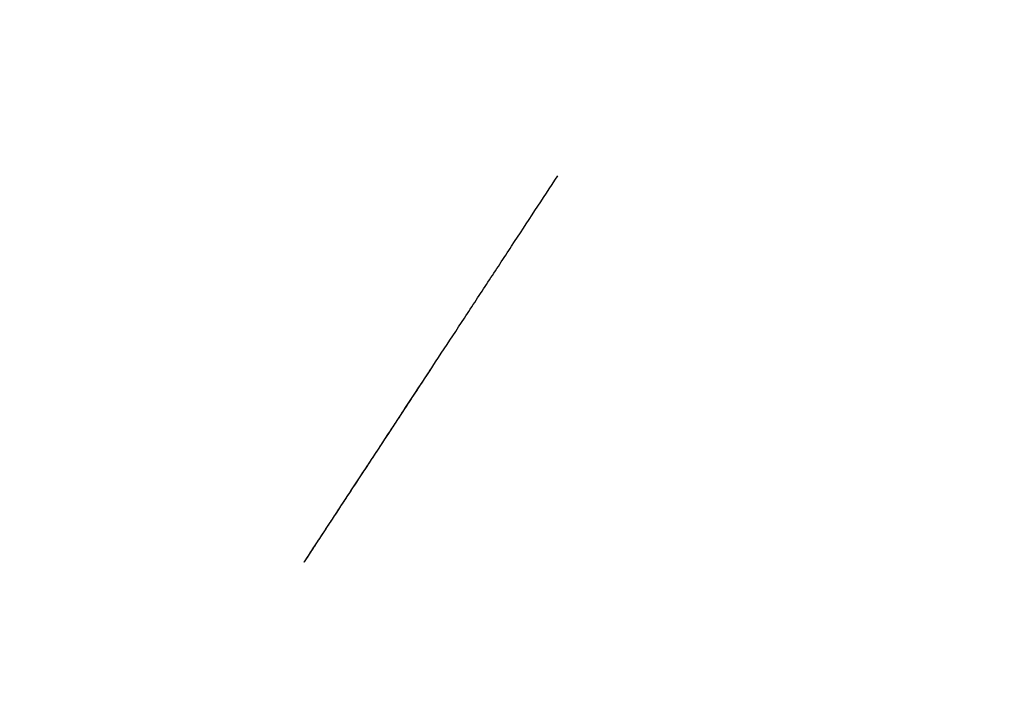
# Model space of a CAD drawing. Header units: millimetres. Extents: x -243.9 to -229.5, y -3.7 to 10.8.
# Tile 239 of 256: x -238.349 to -238.136, y 1.215 to 1.36. Entities that reach past the tile are written whole.
import ezdxf

# ---------------------------------------------------------------- set-up
doc = ezdxf.new("R2010")
doc.units = ezdxf.units.MM
doc.header["$MEASUREMENT"] = 0
doc.layers.add('Default', color=7, linetype='Continuous', true_color=0x000000)

msp = doc.modelspace()

# ---------------------------------------------------------------- linework, layer by layer
at = {"layer": 'Default'}
msp.add_open_spline([(-236.67953, 3.67497, 128.83469), (-236.62844, 3.59219, 129.09692), (-236.51899, 3.42702, 129.63078), (-236.27932, 3.10639, 130.70946), (-235.94459, 2.73163, 132.0618), (-235.49035, 2.33691, 133.68031), (-234.99518, 1.99948, 135.29281), (-234.55155, 1.76933, 136.63781), (-234.22794, 1.63721, 137.57936), (-234.06359, 1.57859, 138.04999), (-233.9678, 1.54672, 138.3209), (-233.89531, 1.52455, 138.53201), (-233.82524, 1.50733, 138.76433), (-233.72767, 1.49258, 139.15809), (-233.65066, 1.50137, 139.63643), (-233.58883, 1.53093, 140.21389), (-233.54634, 1.57095, 140.78101), (-233.51274, 1.629, 141.45987), (-233.47912, 1.74329, 142.63136), (-233.47496, 1.89674, 143.99977), (-233.49295, 2.08558, 145.5723), (-233.53049, 2.32802, 147.51838), (-233.60379, 2.67241, 150.17478), (-233.71695, 3.11815, 153.49137), (-233.84534, 3.57824, 156.80801), (-233.97538, 4.01996, 159.88631), (-234.09431, 4.41316, 162.51229), (-234.19465, 4.74527, 164.57737), (-234.2767, 5.01487, 166.09255), (-234.34466, 5.23314, 167.16126), (-234.40388, 5.41492, 167.9026), (-234.45344, 5.55593, 168.36639), (-234.49241, 5.6584, 168.66609), (-234.52983, 5.75235, 168.93821), (-234.59825, 5.91345, 169.41011), (-234.74963, 6.22957, 170.3544), (-235.10831, 6.83287, 172.24292), (-235.77071, 7.59343, 174.94211), (-236.59515, 8.17494, 177.64216), (-237.3237, 8.51273, 179.80288), (-238.0874, 8.76106, 181.96381), (-238.73774, 8.8491, 183.71977), (-239.23883, 8.84848, 185.07116), (-239.39341, 8.84452, 185.48475), (-239.55191, 8.82905, 185.9354), (-239.70771, 8.78837, 186.46269), (-239.86108, 8.71188, 187.11184), (-240.01293, 8.58886, 187.92939), (-240.16407, 8.40897, 188.95982), (-240.31103, 8.16768, 190.2163), (-240.4571, 7.87453, 191.66415), (-240.60011, 7.54696, 193.22419), (-240.73643, 7.20578, 194.80158), (-240.86274, 6.87211, 196.30082), (-240.97585, 6.56606, 197.63269), (-241.07673, 6.29839, 198.74491), (-241.16446, 6.07082, 199.633), (-241.2401, 5.87664, 200.33457), (-241.30593, 5.70629, 200.89736), (-241.36397, 5.55048, 201.36836), (-241.41527, 5.40206, 201.79106), (-241.50475, 5.11467, 202.60249), (-241.6063, 4.675, 203.81666), (-241.67079, 4.07682, 205.43528), (-241.66266, 3.47551, 207.05361), (-241.58288, 2.88039, 208.66946), (-241.43351, 2.2963, 210.29089), (-241.21233, 1.73792, 211.90741), (-241.02321, 1.3841, 212.98703), (-240.91931, 1.21532, 213.52126)], degree=3, knots=[0, 0, 0, 0, 0.840166, 1.710819, 3.455809, 5.174215, 6.898858, 8.62498, 9.487204, 9.918285, 10.134051, 10.356299, 10.598391, 10.874733, 11.590842, 12.061693, 12.628559, 13.306986, 14.112445, 16.166009, 17.440628, 18.866502, 22.051811, 25.481, 28.912844, 32.106032, 34.819298, 36.889553, 38.392114, 39.447777, 40.177554, 40.702294, 40.925189, 41.141032, 41.57226, 42.434718, 44.159632, 47.609462, 51.059291, 52.784206, 54.50912, 57.95895, 58.390179, 58.822627, 59.280596, 59.810091, 60.45985, 61.279863, 62.320439, 63.622372, 65.137853, 66.770132, 68.421657, 69.994756, 71.391726, 72.533251, 73.436511, 74.150298, 74.723384, 75.20439, 75.64166, 76.072926, 77.797865, 79.5223, 81.248422, 82.973064, 84.69147, 86.436461, 88.14728, 88.14728, 88.14728, 88.14728], dxfattribs=at)
for points, weights in [([(-238.28753, 1.24259, 127.90459), (-238.28753, 1.24259, 127.80459), (-238.23263, 1.32617, 127.80459)], [1, 0.707106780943, 1]), ([(-238.28753, 1.24259, 128.75459), (-238.28753, 1.24259, 128.80459), (-238.26008, 1.28438, 128.80459)], [1, 0.707106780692, 1])]:
    msp.add_rational_spline(points, weights, degree=2, dxfattribs=at)

doc.saveas('drawing.dxf')
